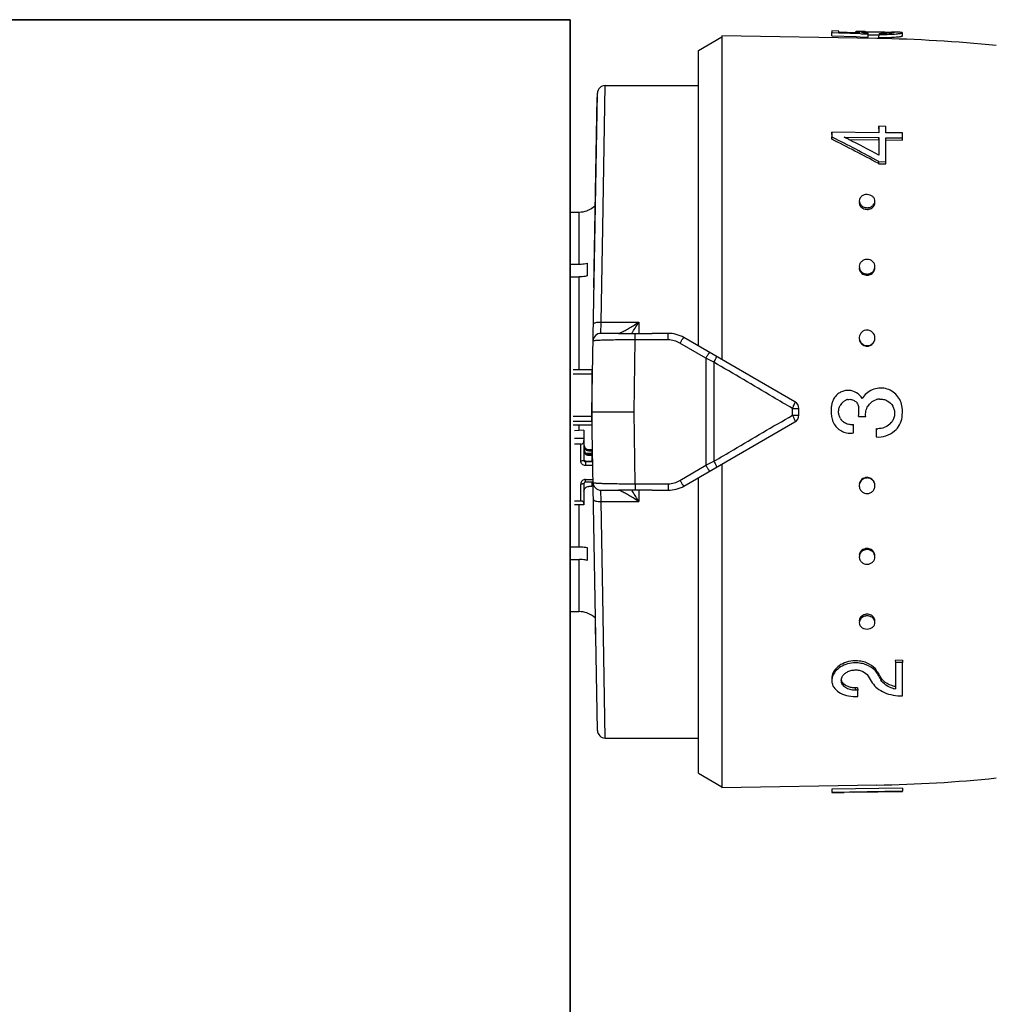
# Model space of a CAD drawing. Header units: millimetres. Extents: x 17747 to 112039, y -74980 to 446921.
# Tile 189 of 256: x 72398 to 72460, y -74019 to -73956. Entities that reach past the tile are written whole.
import ezdxf

# ---------------------------------------------------------------- set-up
doc = ezdxf.new("R2010")
doc.units = ezdxf.units.MM
doc.layers.add('UT_ZAŘÍZENÍ - OT', color=3, linetype='Continuous', lineweight=35)

msp = doc.modelspace()

# ---------------------------------------------------------------- linework, layer by layer
at = {"color": 0, "linetype": 'Continuous'}
for p, q in [((72449.424, -73957.135), (72449.428, -73956.936)), ((72449.428, -73956.831), (72449.428, -73956.936)), ((72449.878, -73956.839), (72449.428, -73956.831)), ((72449.428, -73956.936), (72449.876, -73956.951)), ((72449.876, -73956.951), (72449.944, -73956.954)), ((72449.878, -73956.907), (72449.878, -73956.839)), ((72450.937, -73956.941), (72449.878, -73956.907)), ((72449.944, -73956.954), (72451.235, -73956.999)), ((72450.928, -73956.887), (72450.927, -73956.94)), ((72451.24, -73956.95), (72450.937, -73956.941)), ((72451.091, -73956.946), (72451.091, -73956.931)), ((72451.235, -73956.999), (72451.322, -73957.002)), ((72451.322, -73957.002), (72451.752, -73957.018)), ((72451.528, -73956.945), (72451.529, -73956.881)), ((72451.748, -73957.217), (72451.752, -73957.018)), ((72451.75, -73957.079), (72451.781, -73957.079)), ((72451.752, -73957.018), (72451.752, -73956.965)), ((72452.361, -73956.885), (72452.484, -73956.887)), ((72452.361, -73957.085), (72452.436, -73957.086)), ((72452.434, -73957.246), (72452.437, -73957.047)), ((72452.437, -73956.984), (72452.437, -73957.047)), ((72453.276, -73956.898), (72453.264, -73956.898)), ((72453.275, -73956.958), (72453.275, -73956.912)), ((72453.291, -73956.899), (72453.276, -73956.898)), ((72453.924, -73957.145), (72453.927, -73956.945)), ((72440.924, -73958.076), (72442.424, -73957.21)), ((72442.424, -73957.136), (72442.424, -73977.781)), ((72452.292, -73957.309), (72442.424, -73957.136)), ((72449.424, -73957.135), (72450.973, -73957.189)), ((72450.973, -73957.189), (72451.232, -73957.198)), ((72451.232, -73957.198), (72451.748, -73957.217)), ((72440.924, -73976.915), (72440.924, -73958.076)), ((72434.124, -73981.11), (72434.478, -73960.802)), ((72434.824, -73969.374), (72434.978, -73960.31)), ((72434.978, -73960.31), (72440.924, -73960.31)), ((72434.262, -73973.176), (72434.474, -73961.051)), ((72449.424, -73963.423), (72449.428, -73963.276)), ((72449.428, -73963.276), (72449.428, -73963.588)), ((72452.427, -73963.315), (72449.428, -73963.276)), ((72452.424, -73963.06), (72452.427, -73962.909)), ((72452.427, -73962.909), (72452.427, -73963.315)), ((72452.877, -73962.915), (72452.427, -73962.909)), ((72452.877, -73963.321), (72452.877, -73962.915)), ((72453.927, -73963.334), (72452.877, -73963.321)), ((72453.927, -73963.645), (72453.927, -73963.334)), ((72449.424, -73963.732), (72449.428, -73963.588)), ((72449.428, -73963.588), (72449.483, -73963.616)), ((72450.213, -73963.598), (72452.427, -73963.626)), ((72450.268, -73963.626), (72450.213, -73963.598)), ((72450.506, -73963.746), (72452.424, -73963.771)), ((72452.424, -73963.771), (72452.427, -73963.626)), ((72452.424, -73963.771), (72452.424, -73964.628)), ((72452.427, -73963.626), (72452.427, -73964.745)), ((72452.874, -73963.776), (72453.924, -73963.789)), ((72452.877, -73965.164), (72452.877, -73963.632)), ((72452.877, -73963.632), (72453.927, -73963.645)), ((72453.924, -73963.789), (72453.927, -73963.645)), ((72452.372, -73965.262), (72452.424, -73965.29)), ((72452.424, -73965.29), (72452.427, -73965.159)), ((72452.427, -73965.159), (72452.877, -73965.164)), ((72452.874, -73965.295), (72452.877, -73965.164)), ((72452.424, -73965.29), (72452.874, -73965.295)), ((72432.753, -73968.373), (72433.324, -73968.373)), ((72433.324, -73971.697), (72433.324, -73968.373)), ((72433.824, -73968.274), (72433.824, -73968.287)), ((72434.721, -73975.385), (72434.824, -73969.374)), ((72432.706, -73971.697), (72433.324, -73971.697)), ((72433.824, -73971.636), (72433.824, -73972.45)), ((72432.699, -73972.51), (72433.324, -73972.51)), ((72433.324, -73978.436), (72433.324, -73972.51)), ((72434.702, -73976.11), (72434.721, -73975.385)), ((72434.721, -73975.385), (72437.124, -73975.385)), ((72437.124, -73975.385), (72437.124, -73976.119)), ((72435.86, -73976.11), (72434.702, -73976.11)), ((72436.824, -73981.11), (72436.896, -73976.525)), ((72436.896, -73976.525), (72436.896, -73976.118)), ((72438.994, -73976.525), (72436.896, -73976.525)), ((72438.994, -73976.11), (72437.967, -73976.11)), ((72438.994, -73976.525), (72438.994, -73976.11)), ((72447.074, -73980.466), (72439.994, -73976.378)), ((72441.39, -73977.698), (72439.744, -73976.73)), ((72441.39, -73977.698), (72441.39, -73984.522)), ((72434.124, -73978.436), (72432.924, -73978.436)), ((72434.124, -73978.436), (72434.124, -73981.958)), ((72441.911, -73977.955), (72441.911, -73984.266)), ((72434.124, -73978.72), (72432.924, -73978.72)), ((72446.91, -73981.326), (72446.91, -73980.895)), ((72447.324, -73981.322), (72447.324, -73980.899)), ((72434.124, -73981.416), (72432.924, -73981.416)), ((72434.478, -74001.419), (72434.124, -73981.11)), ((72434.124, -73981.11), (72436.824, -73981.11)), ((72436.896, -73985.695), (72436.824, -73981.11)), ((72451.138, -73981.413), (72451.588, -73981.413)), ((72434.124, -73981.731), (72432.924, -73981.731)), ((72434.124, -73981.958), (72432.924, -73981.958)), ((72433.324, -73982.301), (72433.324, -73981.958)), ((72439.994, -73985.842), (72447.074, -73981.755)), ((72450.818, -73982.454), (72450.818, -73981.919)), ((72452.247, -73982.182), (72452.247, -73982.716)), ((72433.624, -73982.285), (72433.024, -73982.318)), ((72433.624, -73982.816), (72433.024, -73982.816)), ((72433.624, -73982.285), (72433.624, -73984.208)), ((72433.424, -73983.168), (72433.024, -73983.168)), ((72433.424, -73984.247), (72433.424, -73983.168)), ((72434.169, -73983.725), (72434.164, -73983.402)), ((72434.17, -73983.759), (72433.76, -73983.759)), ((72433.924, -73983.514), (72433.924, -73983.612)), ((72433.924, -73983.514), (72434.124, -73983.514)), ((72434.124, -73983.612), (72433.924, -73983.612)), ((72433.924, -73983.807), (72433.924, -73983.904)), ((72433.924, -73983.807), (72434.124, -73983.807)), ((72434.124, -73983.904), (72433.924, -73983.904)), ((72434.122, -73983.728), (72434.169, -73983.725)), ((72434.124, -73983.514), (72434.124, -73983.759)), ((72434.124, -73983.807), (72434.124, -73984.248)), ((72434.124, -73983.954), (72434.173, -73983.954)), ((72433.724, -73984.248), (72433.724, -73984.541)), ((72433.724, -73984.248), (72434.124, -73984.248)), ((72434.179, -73984.306), (72433.724, -73984.306)), ((72434.184, -73984.541), (72433.724, -73984.541)), ((72434.124, -73984.15), (72434.177, -73984.15)), ((72439.744, -73985.491), (72441.39, -73984.522)), ((72442.424, -73984.439), (72442.424, -74005.084)), ((72440.924, -74004.144), (72440.924, -73985.305)), ((72433.424, -73986.797), (72433.424, -73985.718)), ((72433.624, -73985.679), (72433.624, -73987.033)), ((72433.724, -73985.585), (72433.724, -73985.424)), ((72433.724, -73985.424), (72434.199, -73985.424)), ((72433.724, -73985.585), (72434.202, -73985.585)), ((72434.124, -73985.866), (72433.924, -73985.866)), ((72434.124, -73985.585), (72434.124, -73985.866)), ((72436.896, -73985.695), (72438.994, -73985.695)), ((72436.896, -73985.695), (72436.896, -73986.103)), ((72438.994, -73985.695), (72438.994, -73986.11)), ((72434.702, -73986.11), (72435.86, -73986.11)), ((72434.721, -73986.835), (72434.702, -73986.11)), ((72437.124, -73986.102), (72437.124, -73986.835)), ((72437.967, -73986.11), (72438.994, -73986.11)), ((72433.424, -73986.797), (72433.024, -73986.797)), ((72433.624, -73987.033), (72433.024, -73987.033)), ((72433.324, -73989.71), (72433.324, -73987.033)), ((72434.721, -73986.835), (72437.124, -73986.835)), ((72434.824, -73992.846), (72434.721, -73986.835)), ((72432.699, -73989.71), (72433.324, -73989.71)), ((72433.824, -73989.771), (72433.824, -73990.584)), ((72432.706, -73990.523), (72433.324, -73990.523)), ((72433.324, -73993.847), (72433.324, -73990.523)), ((72434.978, -74001.91), (72434.824, -73992.846)), ((72432.753, -73993.847), (72433.324, -73993.847)), ((72433.824, -73993.933), (72433.824, -73993.946)), ((72434.379, -73995.725), (72434.364, -73994.863)), ((72453.924, -73996.951), (72453.474, -73996.956)), ((72453.474, -73996.956), (72453.477, -73997.088)), ((72453.927, -73997.083), (72453.477, -73997.088)), ((72453.477, -73997.088), (72453.477, -73998.776)), ((72453.924, -73996.951), (72453.927, -73997.083)), ((72453.927, -73999.225), (72453.927, -73997.083)), ((72452.302, -73997.64), (72452.305, -73997.778)), ((72452.33, -73997.688), (72452.302, -73997.64)), ((72452.447, -73998.016), (72452.419, -73997.968)), ((72452.557, -73998.063), (72452.56, -73998.204)), ((72451.074, -73998.708), (72450.924, -73998.71)), ((72450.924, -73998.71), (72450.928, -73998.856)), ((72451.078, -73998.854), (72450.928, -73998.856)), ((72451.074, -73998.708), (72451.078, -73998.854)), ((72451.078, -73999.262), (72451.078, -73998.854)), ((72450.928, -73999.264), (72451.078, -73999.262)), ((72434.978, -74001.91), (72440.924, -74001.91)), ((72440.924, -74004.144), (72442.424, -74005.01)), ((72452.292, -74004.912), (72442.424, -74005.084)), ((72453.924, -74005.096), (72449.424, -74005.175)), ((72449.424, -74005.175), (72449.428, -74005.374)), ((72449.424, -74005.185), (72449.428, -74005.385)), ((72453.927, -74005.296), (72449.428, -74005.374)), ((72449.428, -74005.374), (72449.428, -74005.385)), ((72450.778, -74005.366), (72450.215, -74005.376)), ((72450.778, -74005.363), (72453.927, -74005.308)), ((72450.778, -74005.366), (72450.778, -74005.363)), ((72453.924, -74005.096), (72453.927, -74005.296)), ((72453.927, -74005.308), (72453.927, -74005.296))]:
    msp.add_line(p, q, dxfattribs=at)
for centre, radius, start, end in [((72451.203, -73970.091), 13.227, 89.44109, 89.86889), ((72451.103, -73979.887), 23.023, 89.16114, 89.43014), ((72450.818, -73998.988), 42.126, 88.99668, 89.15368), ((72451.678, -73962.159), 5.28, 90.80201, 91.62553), ((72452.114, -73951.599), 5.379, 264.4209, 265.22986), ((72452.2, -73950.557), 6.424, 265.23782, 265.99348), ((72452.611, -73946.956), 10.03, 269.00618, 269.62329), ((72452.654, -73944.505), 12.544, 269.00858, 269.7243), ((72452.736, -73947.215), 9.833, 272.60404, 273.36824), ((72453.075, -73959.463), 2.559, 85.77165, 86.54128), ((72453.131, -73958.694), 1.789, 85.3674, 85.74663), ((72452.659, -73992.633), 35.74, 88.78449, 88.98762), ((72452.809, -73948.469), 8.577, 273.37423, 274.17442), ((72450.721, -74047.295), 90, 84.13647, 89), ((72452.735, -73947.347), 9.899, 272.58441, 273.34327), ((72452.808, -73948.618), 8.626, 273.34927, 274.14414), ((72434.978, -73960.81), 0.5, 89.99995, 178.99727), ((72402.403, -74057.927), 105.279, 61.6647, 63.47201), ((72402.139, -74057.55), 105.191, 61.44046, 63.25103), ((72405.507, -74052.526), 99.533, 63.12099, 63.27442), ((72402.594, -74058.214), 105.923, 61.93543, 63.10673), ((72451.504, -73967.781), 0.33, 178.19656, 179.9988), ((72433.322, -73966.864), 1.509, 270.07058, 289.41996), ((72433.324, -73966.86), 1.5, 289.47122, 313.35083), ((72451.68, -73967.623), 0.582, 256.38385, 269.38767), ((72451.684, -73967.521), 0.577, 256.34526, 269.38585), ((72451.679, -73967.634), 0.572, 269.48444, 276.21503), ((72451.683, -73967.531), 0.567, 269.48461, 276.23097), ((72451.678, -73967.623), 0.583, 276.20438, 282.56154), ((72451.681, -73967.52), 0.578, 276.22081, 282.59954), ((72451.834, -73967.79), 0.34, 350.77007, 358.16143), ((72451.591, -73971.93), 0.417, 180.04404, 188.31485), ((72451.763, -73971.861), 0.415, 357.37319, 359.99637), ((72451.677, -73971.88), 0.519, 269.66461, 277.08605), ((72451.68, -73971.811), 0.515, 269.66483, 277.10359), ((72451.675, -73971.865), 0.533, 277.07982, 284.05154), ((72451.679, -73971.797), 0.529, 277.09797, 284.09301), ((72416.341, -73962.863), 24.264, 327.18528, 328.93017), ((72434.702, -73976.61), 0.5, 90.00005, 179.0027), ((72420.298, -73965.408), 19.559, 326.80865, 327.16862), ((72438.994, -73978.11), 2, 60, 90), ((72438.993, -73978.004), 1.479, 59.48742, 89.9707), ((72451.706, -73976.395), 0.471, 354.81541, 359.98513), ((72451.675, -73976.433), 0.492, 269.85712, 277.68641), ((72451.679, -73976.402), 0.488, 269.85737, 277.70488), ((72451.673, -73976.416), 0.509, 277.6834, 285.011), ((72451.676, -73976.385), 0.505, 277.70254, 285.05443), ((72333.828, -74197.071), 244.324, 63.74449, 63.88063), ((72434.223, -73979.266), 0.0994, 180.01969, 226.40783), ((72434.224, -73979.254), 0.301, 250.55744, 255.99011), ((72450.483, -73980.809), 1.073, 152.15714, 158.3337), ((72450.488, -73980.811), 1.078, 145.97035, 152.15939), ((72450.569, -73980.888), 0.576, 101.60275, 108.74682), ((72452.541, -73981.222), 0.927, 100.78373, 106.92072), ((72452.531, -73981.173), 0.878, 93.89514, 100.73786), ((72434.223, -73980.882), 0.3, 107.64647, 109.44599), ((72446.824, -73980.899), 0.5, 0, 60), ((72451.378, -73981.049), 1.999, 164.80798, 168.16539), ((72450.466, -73980.802), 1.054, 158.33184, 164.78857), ((72450.685, -73981.112), 0.828, 140.87074, 150.30871), ((72450.691, -73981.117), 0.836, 130.17155, 140.86954), ((72450.566, -73980.881), 0.569, 108.74479, 116.15952), ((72448.841, -73981.11), 2.316, 352.48051, 7.18318), ((72452.55, -73981.264), 0.97, 138.95573, 147.53873), ((72452.545, -73981.26), 0.963, 129.98808, 138.92429), ((72451.266, -73981.11), 2.661, 352.61699, 5.79637), ((72446.824, -73981.322), 0.5, 300, 0), ((72450.586, -73981.273), 1.181, 194.6023, 200.52709), ((72450.696, -73981.102), 0.841, 211.88911, 219.07605), ((72450.632, -73981.255), 1.23, 200.54074, 209.44738), ((72450.647, -73981.248), 1.247, 209.4292, 211.63674), ((72450.688, -73981.109), 0.831, 219.0533, 232.02888), ((72450.675, -73981.147), 0.785, 273.22437, 280.43844), ((72452.365, -73981.084), 1.104, 263.8642, 270.12595), ((72452.366, -73981.067), 1.119, 312.77559, 319.01429), ((72452.537, -73981.216), 0.893, 319.04698, 325.88598), ((72452.365, -73981.076), 1.644, 265.8993, 310.20577), ((72433.914, -73983.317), 0.29, 180.04441, 214.05404), ((72333.828, -73765.149), 244.324, 296.11937, 296.25551), ((72451.678, -73985.806), 0.51, 98.02694, 105.33939), ((72451.682, -73985.837), 0.507, 98.04608, 105.38273), ((72451.676, -73985.788), 0.493, 90.20682, 98.03026), ((72451.679, -73985.819), 0.489, 90.20709, 98.04874), ((72433.712, -73985.679), 0.0882, 171.33922, 179.96309), ((72434.702, -73985.61), 0.5, 181, 270), ((72438.993, -73984.217), 1.479, 270.02931, 300.51257), ((72438.994, -73984.11), 2, 270, 300), ((72451.658, -73985.828), 0.481, 185.08469, 187.79003), ((72419.955, -73997.035), 19.968, 32.83509, 33.1877), ((72416.419, -73999.308), 24.171, 31.0665, 32.81806), ((72451.68, -73990.359), 0.537, 97.79544, 104.73665), ((72451.683, -73990.427), 0.533, 97.81357, 104.77792), ((72451.678, -73990.342), 0.52, 90.39229, 97.80224), ((72451.681, -73990.41), 0.516, 90.39253, 97.81976), ((72433.322, -73995.357), 1.509, 70.58004, 89.92942), ((72433.324, -73995.36), 1.5, 46.64917, 70.52878), ((72451.681, -73994.603), 0.588, 97.26681, 103.58577), ((72451.685, -73994.706), 0.584, 97.28322, 103.6235), ((72451.68, -73994.589), 0.574, 90.56165, 97.27806), ((72451.683, -73994.691), 0.569, 90.56184, 97.29397), ((72451.679, -73994.578), 0.563, 89.57233, 90.53635), ((72451.682, -73994.696), 0.574, 77.3795, 90.47236), ((72451.679, -73994.594), 0.579, 77.42334, 89.52385), ((72451.504, -73994.44), 0.33, 180.0012, 181.80344), ((72451.834, -73994.43), 0.34, 1.83857, 9.22993), ((72450.947, -73998.966), 1.981, 90.6662, 95.25488), ((72450.946, -73998.934), 1.949, 86.31776, 90.65223), ((72451.342, -73998.365), 1.129, 37.30427, 43.3274), ((72451.437, -73998.292), 1.009, 30.66525, 37.31087), ((72492.7, -73973.891), 46.929, 210.59685, 210.86768), ((72491.851, -73974.059), 46.046, 210.8741, 211.14789), ((72490.499, -73974.876), 44.466, 211.14786, 211.42912), ((72450.486, -73998.234), 0.458, 173.03308, 181.39547), ((72490.232, -73974.995), 44.808, 210.82705, 211.4577), ((72490.977, -73974.922), 44.921, 210.9365, 211.21663), ((72453.347, -73997.578), 0.927, 211.49104, 218.28511), ((72453.426, -73997.516), 1.027, 218.28539, 224.50117), ((72453.862, -73996.906), 1.908, 254.23814, 258.37107), ((72434.978, -74001.41), 0.5, 181, 270), ((72450.721, -73914.926), 90, 271, 275.86353)]:
    msp.add_arc(centre, radius, start, end, dxfattribs=at)
for centre, major_axis, ratio, start_param, end_param in [((72433.424, -73982.933), (0, -0.235), 0.85043, 0, 1.570796), ((72433.424, -73986.954), (-0.2, 0), 0.785695, 3.141593, 4.712389)]:
    msp.add_ellipse(centre, major_axis=major_axis, ratio=ratio, start_param=start_param, end_param=end_param, dxfattribs=at)
for points, knots in [([(72450.978, -73956.873), (72450.965, -73956.874), (72450.949, -73956.876), (72450.932, -73956.881), (72450.928, -73956.885), (72450.928, -73956.887)], [0, 0, 0, 0, 0.708486, 0.898996, 1, 1, 1, 1]), ([(72450.928, -73956.887), (72450.928, -73956.892), (72450.946, -73956.9), (72450.974, -73956.909), (72451.027, -73956.92), (72451.067, -73956.927), (72451.091, -73956.931)], [0, 0, 0, 0, 0.080473, 0.272652, 0.58028, 1, 1, 1, 1]), ([(72451.077, -73956.866), (72451.067, -73956.866), (72451.034, -73956.868), (72451, -73956.87), (72450.978, -73956.873)], [0, 0, 0, 0, 0.312325, 1, 1, 1, 1]), ([(72451.233, -73956.865), (72451.219, -73956.864), (72451.167, -73956.865), (72451.115, -73956.865), (72451.077, -73956.866)], [0, 0, 0, 0, 0.28218, 1, 1, 1, 1]), ([(72451.091, -73956.931), (72451.102, -73956.932), (72451.151, -73956.94), (72451.201, -73956.946), (72451.24, -73956.95)], [0, 0, 0, 0, 0.219199, 1, 1, 1, 1]), ([(72451.325, -73956.903), (72451.325, -73956.9), (72451.335, -73956.895), (72451.343, -73956.894), (72451.349, -73956.893)], [0, 0, 0, 0, 0.306489, 1, 1, 1, 1]), ([(72451.592, -73956.952), (72451.554, -73956.948), (72451.488, -73956.941), (72451.412, -73956.93), (72451.367, -73956.921), (72451.345, -73956.915), (72451.332, -73956.911), (72451.325, -73956.905), (72451.325, -73956.903)], [0, 0, 0, 0, 0.416564, 0.727805, 0.840468, 0.923103, 0.975235, 1, 1, 1, 1]), ([(72451.349, -73956.893), (72451.353, -73956.892), (72451.376, -73956.889), (72451.399, -73956.887), (72451.418, -73956.886)], [0, 0, 0, 0, 0.191517, 1, 1, 1, 1]), ([(72451.418, -73956.886), (72451.426, -73956.885), (72451.463, -73956.883), (72451.5, -73956.882), (72451.529, -73956.881)], [0, 0, 0, 0, 0.216654, 1, 1, 1, 1]), ([(72451.605, -73956.88), (72451.618, -73956.879), (72451.678, -73956.879), (72451.737, -73956.879), (72451.783, -73956.879)], [0, 0, 0, 0, 0.229978, 1, 1, 1, 1]), ([(72451.781, -73957.079), (72451.825, -73957.079), (72452.018, -73957.079), (72452.212, -73957.082), (72452.361, -73957.085)], [0, 0, 0, 0, 0.228577, 1, 1, 1, 1]), ([(72451.783, -73956.879), (72451.827, -73956.879), (72452.02, -73956.88), (72452.213, -73956.882), (72452.361, -73956.885)], [0, 0, 0, 0, 0.228486, 1, 1, 1, 1]), ([(72452.484, -73956.887), (72452.623, -73956.889), (72452.872, -73956.895), (72453.12, -73956.902), (72453.229, -73956.909)], [0, 0, 0, 0, 0.5608, 1, 1, 1, 1]), ([(72453.186, -73956.967), (72453.143, -73956.97), (72452.93, -73956.984), (72452.716, -73956.987), (72452.545, -73956.986)], [0, 0, 0, 0, 0.202928, 1, 1, 1, 1]), ([(72452.594, -73957.049), (72452.645, -73957.049), (72452.842, -73957.049), (72453.038, -73957.044), (72453.183, -73957.038)], [0, 0, 0, 0, 0.261385, 1, 1, 1, 1]), ([(72453.385, -73956.933), (72453.385, -73956.934), (72453.38, -73956.938), (72453.363, -73956.944), (72453.325, -73956.952), (72453.264, -73956.96), (72453.214, -73956.964), (72453.186, -73956.967)], [0, 0, 0, 0, 0.026104, 0.078509, 0.271488, 0.580502, 1, 1, 1, 1]), ([(72453.275, -73956.912), (72453.29, -73956.913), (72453.316, -73956.915), (72453.35, -73956.92), (72453.371, -73956.924), (72453.382, -73956.928), (72453.384, -73956.931)], [0, 0, 0, 0, 0.402142, 0.703286, 0.901798, 1, 1, 1, 1]), ([(72453.384, -73956.931), (72453.385, -73956.931), (72453.385, -73956.932), (72453.385, -73956.932), (72453.385, -73956.933)], [0, 0, 0, 0, 0.519614, 1, 1, 1, 1]), ([(72453.847, -73956.92), (72453.791, -73956.913), (72453.648, -73956.907), (72453.504, -73956.903), (72453.417, -73956.901)], [0, 0, 0, 0, 0.393124, 1, 1, 1, 1]), ([(72453.433, -73957.023), (72453.503, -73957.018), (72453.601, -73957.009), (72453.722, -73956.995), (72453.793, -73956.985), (72453.849, -73956.975), (72453.89, -73956.965), (72453.914, -73956.958), (72453.927, -73956.949), (72453.927, -73956.945)], [0, 0, 0, 0, 0.415889, 0.585993, 0.728367, 0.841268, 0.923827, 0.975949, 1, 1, 1, 1]), ([(72453.907, -73956.932), (72453.903, -73956.931), (72453.884, -73956.925), (72453.864, -73956.922), (72453.847, -73956.92)], [0, 0, 0, 0, 0.194984, 1, 1, 1, 1]), ([(72453.927, -73956.945), (72453.927, -73956.942), (72453.92, -73956.936), (72453.912, -73956.933), (72453.907, -73956.932)], [0, 0, 0, 0, 0.34526, 1, 1, 1, 1]), ([(72452.434, -73957.246), (72452.499, -73957.247), (72452.748, -73957.249), (72452.997, -73957.245), (72453.181, -73957.236)], [0, 0, 0, 0, 0.261104, 1, 1, 1, 1]), ([(72453.431, -73957.222), (72453.501, -73957.217), (72453.599, -73957.208), (72453.72, -73957.194), (72453.79, -73957.184), (72453.846, -73957.175), (72453.887, -73957.165), (72453.91, -73957.157), (72453.924, -73957.149), (72453.924, -73957.145)], [0, 0, 0, 0, 0.416026, 0.586157, 0.728535, 0.841423, 0.923955, 0.976034, 1, 1, 1, 1]), ([(72451.174, -73967.781), (72451.174, -73967.873), (72451.26, -73968.07), (72451.444, -73968.165), (72451.543, -73968.189)], [0, 0, 0, 0, 0.47302, 1, 1, 1, 1]), ([(72451.178, -73967.659), (72451.176, -73967.707), (72451.195, -73967.806), (72451.248, -73967.891), (72451.282, -73967.929)], [0, 0, 0, 0, 0.488775, 1, 1, 1, 1]), ([(72451.677, -73967.257), (72451.614, -73967.257), (72451.489, -73967.276), (72451.324, -73967.36), (72451.21, -73967.494), (72451.179, -73967.605), (72451.178, -73967.659)], [0, 0, 0, 0, 0.270385, 0.528616, 0.769944, 1, 1, 1, 1]), ([(72452.177, -73967.69), (72452.179, -73967.634), (72452.153, -73967.518), (72452.04, -73967.374), (72451.873, -73967.281), (72451.743, -73967.258), (72451.677, -73967.257)], [0, 0, 0, 0, 0.229393, 0.470966, 0.729703, 1, 1, 1, 1]), ([(72452.073, -73967.936), (72452.104, -73967.902), (72452.155, -73967.825), (72452.176, -73967.734), (72452.177, -73967.69)], [0, 0, 0, 0, 0.509651, 1, 1, 1, 1]), ([(72451.282, -73967.929), (72451.298, -73967.947), (72451.373, -73968.018), (72451.471, -73968.063), (72451.547, -73968.082)], [0, 0, 0, 0, 0.24218, 1, 1, 1, 1]), ([(72451.805, -73968.191), (72451.895, -73968.171), (72452.063, -73968.092), (72452.156, -73967.927), (72452.17, -73967.844)], [0, 0, 0, 0, 0.524629, 1, 1, 1, 1]), ([(72451.808, -73968.084), (72451.834, -73968.078), (72451.932, -73968.049), (72452.023, -73967.992), (72452.073, -73967.936)], [0, 0, 0, 0, 0.260211, 1, 1, 1, 1]), ([(72451.677, -73971.393), (72451.555, -73971.392), (72451.361, -73971.459), (72451.212, -73971.657), (72451.181, -73971.776), (72451.178, -73971.835)], [0, 0, 0, 0, 0.507384, 0.755665, 1, 1, 1, 1]), ([(72452.177, -73971.861), (72452.177, -73971.8), (72452.15, -73971.676), (72452.038, -73971.52), (72451.872, -73971.418), (72451.742, -73971.393), (72451.677, -73971.393)], [0, 0, 0, 0, 0.241806, 0.488407, 0.741812, 1, 1, 1, 1]), ([(72433.324, -73971.697), (72433.366, -73971.697), (72433.534, -73971.692), (72433.702, -73971.667), (72433.824, -73971.636)], [0, 0, 0, 0, 0.252472, 1, 1, 1, 1]), ([(72451.178, -73971.835), (72451.176, -73971.886), (72451.185, -73971.954), (72451.209, -73972.018), (72451.216, -73972.033)], [0, 0, 0, 0, 0.747031, 1, 1, 1, 1]), ([(72451.178, -73971.99), (72451.192, -73972.081), (72451.279, -73972.26), (72451.451, -73972.357), (72451.543, -73972.381)], [0, 0, 0, 0, 0.489899, 1, 1, 1, 1]), ([(72451.216, -73972.033), (72451.246, -73972.1), (72451.338, -73972.222), (72451.475, -73972.29), (72451.547, -73972.309)], [0, 0, 0, 0, 0.492845, 1, 1, 1, 1]), ([(72451.805, -73972.383), (72451.896, -73972.36), (72452.069, -73972.265), (72452.156, -73972.087), (72452.17, -73971.997)], [0, 0, 0, 0, 0.510101, 1, 1, 1, 1]), ([(72451.808, -73972.31), (72451.87, -73972.295), (72451.988, -73972.242), (72452.077, -73972.147), (72452.11, -73972.094)], [0, 0, 0, 0, 0.506643, 1, 1, 1, 1]), ([(72452.11, -73972.094), (72452.12, -73972.078), (72452.155, -73972.011), (72452.174, -73971.936), (72452.177, -73971.88)], [0, 0, 0, 0, 0.253103, 1, 1, 1, 1]), ([(72433.824, -73972.45), (72433.783, -73972.46), (72433.619, -73972.495), (72433.45, -73972.51), (72433.324, -73972.51)], [0, 0, 0, 0, 0.247091, 1, 1, 1, 1]), ([(72434.221, -73975.514), (72434.222, -73975.505), (72434.231, -73975.482), (72434.264, -73975.459), (72434.31, -73975.437), (72434.4, -73975.409), (72434.539, -73975.389), (72434.658, -73975.384), (72434.721, -73975.385)], [0, 0, 0, 0, 0.054454, 0.124226, 0.220024, 0.341181, 0.645763, 1, 1, 1, 1]), ([(72436.003, -73976.046), (72436.086, -73976.006), (72436.263, -73975.913), (72436.64, -73975.697), (72436.929, -73975.515), (72437.124, -73975.385)], [0, 0, 0, 0, 0.213248, 0.460801, 1, 1, 1, 1]), ([(72451.677, -73975.899), (72451.557, -73975.899), (72451.306, -73975.99), (72451.19, -73976.231), (72451.179, -73976.35)], [0, 0, 0, 0, 0.501804, 1, 1, 1, 1]), ([(72452.177, -73976.395), (72452.177, -73976.269), (72452.069, -73976.005), (72451.805, -73975.9), (72451.677, -73975.899)], [0, 0, 0, 0, 0.49811, 1, 1, 1, 1]), ([(72436.896, -73976.525), (72436.72, -73976.524), (72436.375, -73976.524), (72435.874, -73976.527), (72435.414, -73976.533), (72435.063, -73976.54), (72434.816, -73976.548), (72434.66, -73976.554), (72434.525, -73976.56), (72434.413, -73976.567), (72434.325, -73976.575), (72434.262, -73976.582), (72434.224, -73976.59), (72434.207, -73976.595), (72434.202, -73976.6), (72434.202, -73976.602)], [0, 0, 0, 0, 0.195605, 0.383531, 0.55643, 0.707585, 0.773165, 0.831259, 0.881323, 0.92293, 0.955723, 0.979458, 0.994025, 0.997954, 1, 1, 1, 1]), ([(72435.834, -73976.11), (72435.842, -73976.11), (72435.862, -73976.105), (72435.882, -73976.099), (72435.893, -73976.094)], [0, 0, 0, 0, 0.393757, 1, 1, 1, 1]), ([(72435.86, -73976.11), (72435.94, -73976.11), (72436.285, -73976.111), (72436.631, -73976.115), (72436.896, -73976.118)], [0, 0, 0, 0, 0.230893, 1, 1, 1, 1]), ([(72435.893, -73976.094), (72435.896, -73976.093), (72435.906, -73976.089), (72435.917, -73976.085), (72435.924, -73976.082)], [0, 0, 0, 0, 0.235586, 1, 1, 1, 1]), ([(72435.924, -73976.082), (72435.931, -73976.079), (72435.957, -73976.068), (72435.983, -73976.056), (72436.003, -73976.046)], [0, 0, 0, 0, 0.229765, 1, 1, 1, 1]), ([(72436.896, -73976.118), (72437.076, -73976.12), (72437.432, -73976.119), (72437.789, -73976.11), (72437.967, -73976.11)], [0, 0, 0, 0, 0.502804, 1, 1, 1, 1]), ([(72439.744, -73976.73), (72439.764, -73976.71), (72439.796, -73976.662), (72439.829, -73976.588), (72439.868, -73976.525), (72439.907, -73976.474), (72439.938, -73976.432), (72439.962, -73976.401), (72439.978, -73976.385), (72439.99, -73976.376), (72439.994, -73976.378)], [0, 0, 0, 0, 0.198142, 0.388892, 0.560134, 0.707991, 0.828678, 0.918542, 0.975091, 1, 1, 1, 1]), ([(72451.178, -73976.495), (72451.191, -73976.589), (72451.275, -73976.776), (72451.45, -73976.881), (72451.543, -73976.907)], [0, 0, 0, 0, 0.498032, 1, 1, 1, 1]), ([(72451.195, -73976.521), (72451.218, -73976.603), (72451.307, -73976.761), (72451.464, -73976.849), (72451.547, -73976.872)], [0, 0, 0, 0, 0.49918, 1, 1, 1, 1]), ([(72451.805, -73976.908), (72451.887, -73976.885), (72452.044, -73976.799), (72452.134, -73976.643), (72452.156, -73976.561)], [0, 0, 0, 0, 0.50198, 1, 1, 1, 1]), ([(72451.808, -73976.873), (72451.88, -73976.853), (72452.019, -73976.782), (72452.11, -73976.654), (72452.139, -73976.585)], [0, 0, 0, 0, 0.50114, 1, 1, 1, 1]), ([(72441.39, -73977.698), (72441.419, -73977.648), (72441.462, -73977.577), (72441.519, -73977.487), (72441.555, -73977.432), (72441.586, -73977.387), (72441.61, -73977.355), (72441.626, -73977.337), (72441.635, -73977.329), (72441.639, -73977.328), (72441.64, -73977.329)], [0, 0, 0, 0, 0.387648, 0.559336, 0.708365, 0.829964, 0.920373, 0.976704, 0.992026, 1, 1, 1, 1]), ([(72441.911, -73977.955), (72441.937, -73977.908), (72441.973, -73977.839), (72442.016, -73977.752), (72442.041, -73977.697), (72442.06, -73977.652), (72442.072, -73977.617), (72442.078, -73977.595), (72442.077, -73977.581), (72442.074, -73977.579)], [0, 0, 0, 0, 0.389691, 0.560136, 0.707341, 0.827183, 0.916538, 0.973346, 1, 1, 1, 1]), ([(72446.91, -73980.895), (72446.495, -73980.65), (72444.829, -73979.67), (72443.162, -73978.69), (72441.911, -73977.955)], [0, 0, 0, 0, 0.249365, 1, 1, 1, 1]), ([(72453.913, -73980.841), (72453.899, -73980.699), (72453.824, -73980.417), (72453.518, -73979.929), (72452.867, -73979.538), (72452.11, -73979.612), (72451.626, -73979.925), (72451.44, -73980.149), (72451.368, -73980.272)], [0, 0, 0, 0, 0.125806, 0.251598, 0.500158, 0.748611, 0.874302, 1, 1, 1, 1]), ([(72451.368, -73980.272), (72451.28, -73980.12), (72451.024, -73979.857), (72450.585, -73979.728), (72450.233, -73979.76), (72449.982, -73979.851), (72449.761, -73980), (72449.644, -73980.135), (72449.595, -73980.208)], [0, 0, 0, 0, 0.249691, 0.498274, 0.623384, 0.748679, 0.874168, 1, 1, 1, 1]), ([(72450.453, -73980.324), (72450.529, -73980.308), (72450.692, -73980.309), (72450.913, -73980.408), (72451.077, -73980.587), (72451.129, -73980.742), (72451.139, -73980.821)], [0, 0, 0, 0, 0.248903, 0.498305, 0.748695, 1, 1, 1, 1]), ([(72452.471, -73980.297), (72452.555, -73980.292), (72452.725, -73980.304), (72453.042, -73980.42), (72453.297, -73980.669), (72453.419, -73980.986), (72453.446, -73981.241), (72453.399, -73981.493), (72453.323, -73981.647), (72453.276, -73981.717)], [0, 0, 0, 0, 0.124702, 0.249421, 0.497433, 0.62303, 0.748788, 0.874419, 1, 1, 1, 1]), ([(72446.91, -73980.895), (72446.939, -73980.843), (72446.99, -73980.748), (72447.047, -73980.62), (72447.077, -73980.531), (72447.083, -73980.485), (72447.078, -73980.469), (72447.074, -73980.466)], [0, 0, 0, 0, 0.377895, 0.69297, 0.905251, 0.965919, 1, 1, 1, 1]), ([(72446.91, -73980.895), (72446.938, -73980.895), (72446.993, -73980.895), (72447.071, -73980.895), (72447.142, -73980.896), (72447.203, -73980.896), (72447.247, -73980.897), (72447.276, -73980.897), (72447.292, -73980.897), (72447.305, -73980.898), (72447.315, -73980.898), (72447.32, -73980.899), (72447.324, -73980.898), (72447.324, -73980.899)], [0, 0, 0, 0, 0.203374, 0.394866, 0.56769, 0.716771, 0.837685, 0.88646, 0.926896, 0.958626, 0.981467, 0.99529, 1, 1, 1, 1]), ([(72449.422, -73980.639), (72449.405, -73980.716), (72449.359, -73981.025), (72449.384, -73981.344), (72449.443, -73981.571)], [0, 0, 0, 0, 0.250786, 1, 1, 1, 1]), ([(72449.982, -73981.546), (72449.943, -73981.484), (72449.882, -73981.347), (72449.849, -73981.126), (72449.874, -73980.904), (72449.929, -73980.765), (72449.965, -73980.702)], [0, 0, 0, 0, 0.249892, 0.499949, 0.75024, 1, 1, 1, 1]), ([(72451.588, -73981.413), (72451.571, -73981.298), (72451.581, -73981.061), (72451.67, -73980.841), (72451.732, -73980.743)], [0, 0, 0, 0, 0.500135, 1, 1, 1, 1]), ([(72441.911, -73984.266), (72442.329, -73984.02), (72443.995, -73983.041), (72445.662, -73982.06), (72446.91, -73981.326)], [0, 0, 0, 0, 0.250578, 1, 1, 1, 1]), ([(72446.91, -73981.326), (72446.938, -73981.326), (72446.993, -73981.325), (72447.071, -73981.325), (72447.142, -73981.325), (72447.203, -73981.324), (72447.247, -73981.324), (72447.276, -73981.323), (72447.292, -73981.323), (72447.305, -73981.323), (72447.315, -73981.323), (72447.32, -73981.321), (72447.324, -73981.322), (72447.324, -73981.322)], [0, 0, 0, 0, 0.203374, 0.394866, 0.56769, 0.716771, 0.837685, 0.88646, 0.926896, 0.958626, 0.981467, 0.99529, 1, 1, 1, 1]), ([(72446.91, -73981.326), (72446.939, -73981.377), (72446.99, -73981.473), (72447.047, -73981.601), (72447.077, -73981.689), (72447.083, -73981.736), (72447.078, -73981.752), (72447.074, -73981.755)], [0, 0, 0, 0, 0.377895, 0.69297, 0.905251, 0.965919, 1, 1, 1, 1]), ([(72453.426, -73982.332), (72453.556, -73982.222), (72453.774, -73981.951), (72453.883, -73981.621), (72453.905, -73981.452)], [0, 0, 0, 0, 0.49938, 1, 1, 1, 1]), ([(72449.585, -73981.902), (72449.648, -73982.003), (72449.803, -73982.189), (72450.108, -73982.386), (72450.458, -73982.482), (72450.7, -73982.476), (72450.818, -73982.454)], [0, 0, 0, 0, 0.249964, 0.499879, 0.749906, 1, 1, 1, 1]), ([(72450.719, -73981.931), (72450.623, -73981.937), (72450.428, -73981.913), (72450.253, -73981.822), (72450.177, -73981.763)], [0, 0, 0, 0, 0.50069, 1, 1, 1, 1]), ([(72453.126, -73981.889), (72453.025, -73981.983), (72452.785, -73982.135), (72452.506, -73982.188), (72452.368, -73982.188)], [0, 0, 0, 0, 0.500561, 1, 1, 1, 1]), ([(72433.624, -73983.22), (72433.624, -73983.258), (72433.639, -73983.336), (72433.706, -73983.434), (72433.806, -73983.499), (72433.885, -73983.514), (72433.924, -73983.514)], [0, 0, 0, 0, 0.247784, 0.496832, 0.747734, 1, 1, 1, 1]), ([(72433.624, -73983.513), (72433.624, -73983.551), (72433.639, -73983.629), (72433.706, -73983.726), (72433.806, -73983.792), (72433.885, -73983.807), (72433.924, -73983.807)], [0, 0, 0, 0, 0.247784, 0.496832, 0.747734, 1, 1, 1, 1]), ([(72433.924, -73983.904), (72433.885, -73983.904), (72433.806, -73983.889), (72433.706, -73983.824), (72433.639, -73983.726), (72433.624, -73983.649), (72433.624, -73983.61)], [0, 0, 0, 0, 0.252266, 0.503168, 0.752216, 1, 1, 1, 1]), ([(72433.924, -73983.612), (72433.875, -73983.612), (72433.776, -73983.588), (72433.7, -73983.52), (72433.673, -73983.48)], [0, 0, 0, 0, 0.501963, 1, 1, 1, 1]), ([(72433.624, -73984.208), (72433.624, -73984.211), (72433.621, -73984.216), (72433.615, -73984.22), (72433.605, -73984.225), (72433.588, -73984.231), (72433.563, -73984.236), (72433.533, -73984.241), (72433.486, -73984.246), (72433.449, -73984.247), (72433.424, -73984.247)], [0, 0, 0, 0, 0.040706, 0.069574, 0.105554, 0.199505, 0.321626, 0.468167, 0.634164, 1, 1, 1, 1]), ([(72433.724, -73984.541), (72433.685, -73984.541), (72433.606, -73984.526), (72433.506, -73984.461), (72433.439, -73984.363), (72433.424, -73984.285), (72433.424, -73984.247)], [0, 0, 0, 0, 0.252255, 0.503168, 0.752226, 1, 1, 1, 1]), ([(72433.724, -73984.306), (72433.711, -73984.306), (72433.684, -73984.301), (72433.651, -73984.279), (72433.629, -73984.247), (72433.624, -73984.221), (72433.624, -73984.208)], [0, 0, 0, 0, 0.252236, 0.503168, 0.752245, 1, 1, 1, 1]), ([(72433.724, -73984.248), (72433.712, -73984.248), (72433.688, -73984.243), (72433.657, -73984.225), (72433.634, -73984.197), (72433.626, -73984.174), (72433.625, -73984.163)], [0, 0, 0, 0, 0.251925, 0.502849, 0.751924, 1, 1, 1, 1]), ([(72441.39, -73984.522), (72441.419, -73984.572), (72441.462, -73984.644), (72441.519, -73984.733), (72441.555, -73984.789), (72441.586, -73984.833), (72441.61, -73984.865), (72441.626, -73984.884), (72441.635, -73984.891), (72441.639, -73984.892), (72441.64, -73984.892)], [0, 0, 0, 0, 0.387648, 0.559336, 0.708365, 0.829964, 0.920373, 0.976704, 0.992026, 1, 1, 1, 1]), ([(72441.911, -73984.266), (72441.937, -73984.313), (72441.973, -73984.381), (72442.016, -73984.468), (72442.041, -73984.523), (72442.06, -73984.568), (72442.072, -73984.604), (72442.078, -73984.625), (72442.077, -73984.639), (72442.074, -73984.641)], [0, 0, 0, 0, 0.389693, 0.560138, 0.707342, 0.827185, 0.916539, 0.973347, 1, 1, 1, 1]), ([(72451.543, -73985.314), (72451.45, -73985.339), (72451.275, -73985.445), (72451.191, -73985.631), (72451.178, -73985.726)], [0, 0, 0, 0, 0.501968, 1, 1, 1, 1]), ([(72451.547, -73985.348), (72451.464, -73985.371), (72451.307, -73985.46), (72451.218, -73985.617), (72451.195, -73985.7)], [0, 0, 0, 0, 0.50082, 1, 1, 1, 1]), ([(72452.156, -73985.659), (72452.134, -73985.577), (72452.044, -73985.422), (72451.887, -73985.335), (72451.805, -73985.313)], [0, 0, 0, 0, 0.49802, 1, 1, 1, 1]), ([(72452.139, -73985.636), (72452.11, -73985.566), (72452.019, -73985.439), (72451.88, -73985.367), (72451.808, -73985.348)], [0, 0, 0, 0, 0.49886, 1, 1, 1, 1]), ([(72433.724, -73985.424), (72433.685, -73985.424), (72433.606, -73985.439), (72433.506, -73985.505), (72433.439, -73985.602), (72433.424, -73985.68), (72433.424, -73985.718)], [0, 0, 0, 0, 0.252255, 0.503168, 0.752226, 1, 1, 1, 1]), ([(72433.624, -73985.679), (72433.624, -73985.682), (72433.621, -73985.687), (72433.615, -73985.691), (72433.605, -73985.696), (72433.588, -73985.702), (72433.563, -73985.708), (72433.533, -73985.712), (72433.486, -73985.717), (72433.449, -73985.718), (72433.424, -73985.718)], [0, 0, 0, 0, 0.040706, 0.069574, 0.105554, 0.199505, 0.321626, 0.468167, 0.634164, 1, 1, 1, 1]), ([(72433.624, -73986.16), (72433.624, -73986.122), (72433.639, -73986.044), (72433.706, -73985.946), (72433.806, -73985.881), (72433.885, -73985.866), (72433.924, -73985.866)], [0, 0, 0, 0, 0.247784, 0.496832, 0.747734, 1, 1, 1, 1]), ([(72433.724, -73985.585), (72433.711, -73985.585), (72433.687, -73985.589), (72433.656, -73985.608), (72433.634, -73985.634), (72433.626, -73985.656), (72433.625, -73985.666)], [0, 0, 0, 0, 0.26767, 0.525516, 0.768461, 1, 1, 1, 1]), ([(72434.202, -73985.619), (72434.202, -73985.621), (72434.207, -73985.625), (72434.224, -73985.631), (72434.262, -73985.638), (72434.325, -73985.646), (72434.413, -73985.653), (72434.525, -73985.66), (72434.66, -73985.667), (72434.816, -73985.673), (72435.063, -73985.68), (72435.414, -73985.687), (72435.874, -73985.693), (72436.375, -73985.696), (72436.72, -73985.696), (72436.896, -73985.695)], [0, 0, 0, 0, 0.002046, 0.005975, 0.020542, 0.044277, 0.07707, 0.118677, 0.168741, 0.226835, 0.292415, 0.44357, 0.616469, 0.804395, 1, 1, 1, 1]), ([(72439.744, -73985.491), (72439.764, -73985.511), (72439.796, -73985.559), (72439.829, -73985.633), (72439.868, -73985.696), (72439.907, -73985.747), (72439.938, -73985.788), (72439.962, -73985.819), (72439.978, -73985.836), (72439.99, -73985.844), (72439.994, -73985.842)], [0, 0, 0, 0, 0.198108, 0.388908, 0.560156, 0.708001, 0.828682, 0.918545, 0.975091, 1, 1, 1, 1]), ([(72451.182, -73985.893), (72451.19, -73985.951), (72451.228, -73986.066), (72451.341, -73986.208), (72451.498, -73986.299), (72451.618, -73986.321), (72451.677, -73986.321)], [0, 0, 0, 0, 0.249231, 0.498303, 0.748586, 1, 1, 1, 1]), ([(72451.677, -73986.321), (72451.746, -73986.321), (72451.884, -73986.291), (72452.057, -73986.17), (72452.163, -73985.989), (72452.182, -73985.85), (72452.175, -73985.783)], [0, 0, 0, 0, 0.25144, 0.501784, 0.751362, 1, 1, 1, 1]), ([(72435.848, -73986.112), (72435.847, -73986.112), (72435.842, -73986.111), (72435.837, -73986.11), (72435.834, -73986.11)], [0, 0, 0, 0, 0.289793, 1, 1, 1, 1]), ([(72436.003, -73986.174), (72435.973, -73986.16), (72435.922, -73986.137), (72435.87, -73986.117), (72435.848, -73986.112)], [0, 0, 0, 0, 0.595054, 1, 1, 1, 1]), ([(72436.896, -73986.103), (72436.805, -73986.104), (72436.459, -73986.107), (72436.114, -73986.11), (72435.86, -73986.11)], [0, 0, 0, 0, 0.264643, 1, 1, 1, 1]), ([(72437.124, -73986.835), (72436.929, -73986.706), (72436.64, -73986.524), (72436.263, -73986.308), (72436.086, -73986.214), (72436.003, -73986.174)], [0, 0, 0, 0, 0.539199, 0.786752, 1, 1, 1, 1]), ([(72437.967, -73986.11), (72437.789, -73986.11), (72437.432, -73986.102), (72437.076, -73986.101), (72436.896, -73986.103)], [0, 0, 0, 0, 0.497196, 1, 1, 1, 1]), ([(72434.221, -73986.706), (72434.222, -73986.716), (72434.231, -73986.738), (72434.264, -73986.762), (72434.31, -73986.784), (72434.4, -73986.811), (72434.539, -73986.832), (72434.658, -73986.836), (72434.721, -73986.835)], [0, 0, 0, 0, 0.054452, 0.124207, 0.219995, 0.341151, 0.645741, 1, 1, 1, 1]), ([(72433.324, -73989.71), (72433.366, -73989.71), (72433.534, -73989.715), (72433.702, -73989.74), (72433.824, -73989.771)], [0, 0, 0, 0, 0.252472, 1, 1, 1, 1]), ([(72451.216, -73990.187), (72451.209, -73990.203), (72451.185, -73990.266), (72451.176, -73990.335), (72451.178, -73990.385)], [0, 0, 0, 0, 0.252969, 1, 1, 1, 1]), ([(72451.543, -73989.839), (72451.451, -73989.864), (72451.279, -73989.96), (72451.192, -73990.14), (72451.178, -73990.23)], [0, 0, 0, 0, 0.510101, 1, 1, 1, 1]), ([(72451.547, -73989.912), (72451.475, -73989.931), (72451.338, -73989.998), (72451.246, -73990.121), (72451.216, -73990.187)], [0, 0, 0, 0, 0.507155, 1, 1, 1, 1]), ([(72451.677, -73990.828), (72451.744, -73990.827), (72451.877, -73990.801), (72452.046, -73990.694), (72452.156, -73990.531), (72452.18, -73990.403), (72452.177, -73990.341)], [0, 0, 0, 0, 0.258416, 0.511779, 0.758272, 1, 1, 1, 1]), ([(72452.17, -73990.223), (72452.156, -73990.134), (72452.069, -73989.955), (72451.896, -73989.861), (72451.805, -73989.838)], [0, 0, 0, 0, 0.489899, 1, 1, 1, 1]), ([(72452.11, -73990.127), (72452.077, -73990.073), (72451.988, -73989.979), (72451.87, -73989.926), (72451.808, -73989.91)], [0, 0, 0, 0, 0.493357, 1, 1, 1, 1]), ([(72452.177, -73990.341), (72452.174, -73990.285), (72452.155, -73990.209), (72452.12, -73990.143), (72452.11, -73990.127)], [0, 0, 0, 0, 0.746897, 1, 1, 1, 1]), ([(72433.824, -73990.584), (72433.783, -73990.574), (72433.619, -73990.538), (72433.45, -73990.523), (72433.324, -73990.523)], [0, 0, 0, 0, 0.247091, 1, 1, 1, 1]), ([(72451.178, -73990.385), (72451.181, -73990.444), (72451.212, -73990.564), (72451.361, -73990.761), (72451.555, -73990.829), (72451.677, -73990.828)], [0, 0, 0, 0, 0.244335, 0.492616, 1, 1, 1, 1]), ([(72451.543, -73994.031), (72451.444, -73994.055), (72451.26, -73994.151), (72451.174, -73994.348), (72451.174, -73994.44)], [0, 0, 0, 0, 0.52698, 1, 1, 1, 1]), ([(72451.547, -73994.139), (72451.521, -73994.145), (72451.423, -73994.176), (72451.332, -73994.235), (72451.282, -73994.292)], [0, 0, 0, 0, 0.259523, 1, 1, 1, 1]), ([(72452.17, -73994.376), (72452.156, -73994.294), (72452.063, -73994.128), (72451.895, -73994.049), (72451.805, -73994.029)], [0, 0, 0, 0, 0.475371, 1, 1, 1, 1]), ([(72452.073, -73994.284), (72452.057, -73994.266), (72451.981, -73994.196), (72451.883, -73994.153), (72451.808, -73994.136)], [0, 0, 0, 0, 0.241743, 1, 1, 1, 1]), ([(72451.282, -73994.292), (72451.248, -73994.329), (72451.195, -73994.414), (72451.176, -73994.513), (72451.178, -73994.561)], [0, 0, 0, 0, 0.511225, 1, 1, 1, 1]), ([(72451.178, -73994.561), (72451.179, -73994.615), (72451.21, -73994.726), (72451.324, -73994.86), (72451.489, -73994.944), (72451.614, -73994.964), (72451.677, -73994.963)], [0, 0, 0, 0, 0.230056, 0.471384, 0.729615, 1, 1, 1, 1]), ([(72451.677, -73994.963), (72451.743, -73994.962), (72451.873, -73994.939), (72452.04, -73994.846), (72452.153, -73994.703), (72452.179, -73994.586), (72452.177, -73994.53)], [0, 0, 0, 0, 0.270297, 0.529034, 0.770607, 1, 1, 1, 1]), ([(72452.177, -73994.53), (72452.176, -73994.486), (72452.155, -73994.396), (72452.104, -73994.318), (72452.073, -73994.284)], [0, 0, 0, 0, 0.490349, 1, 1, 1, 1]), ([(72450.766, -73996.993), (72450.585, -73997.01), (72450.239, -73997.09), (72449.797, -73997.342), (72449.495, -73997.696), (72449.421, -73997.985), (72449.425, -73998.12)], [0, 0, 0, 0, 0.285569, 0.551478, 0.78834, 1, 1, 1, 1]), ([(72450.928, -73997.117), (72450.759, -73997.119), (72450.429, -73997.165), (72449.985, -73997.353), (72449.641, -73997.639), (72449.498, -73997.889), (72449.461, -73998.016)], [0, 0, 0, 0, 0.276815, 0.541296, 0.783329, 1, 1, 1, 1]), ([(72452.163, -73997.59), (72452.017, -73997.434), (72451.723, -73997.253), (72451.286, -73997.136), (72451.048, -73997.116), (72450.928, -73997.117)], [0, 0, 0, 0, 0.473959, 0.733478, 1, 1, 1, 1]), ([(72452.302, -73997.64), (72452.188, -73997.449), (72451.905, -73997.211), (72451.458, -73997.04), (72451.202, -73996.997), (72451.071, -73996.989)], [0, 0, 0, 0, 0.464053, 0.726092, 1, 1, 1, 1]), ([(72450.081, -73998.014), (72450.113, -73997.95), (72450.206, -73997.827), (72450.4, -73997.689), (72450.638, -73997.596), (72450.9, -73997.558), (72451.165, -73997.579), (72451.476, -73997.674), (72451.677, -73997.828), (72451.754, -73997.957)], [0, 0, 0, 0, 0.110355, 0.232071, 0.363298, 0.500079, 0.636986, 0.768855, 1, 1, 1, 1]), ([(72449.461, -73998.016), (72449.455, -73998.036), (72449.435, -73998.116), (72449.427, -73998.199), (72449.428, -73998.261)], [0, 0, 0, 0, 0.254201, 1, 1, 1, 1]), ([(72449.428, -73998.261), (72449.43, -73998.33), (72449.453, -73998.471), (72449.577, -73998.741), (72449.88, -73999.025), (72450.368, -73999.225), (72450.737, -73999.266), (72450.928, -73999.264)], [0, 0, 0, 0, 0.104904, 0.212347, 0.445391, 0.711352, 1, 1, 1, 1]), ([(72450.928, -73998.856), (72450.813, -73998.858), (72450.591, -73998.832), (72450.298, -73998.708), (72450.087, -73998.507), (72450.03, -73998.329), (72450.028, -73998.246)], [0, 0, 0, 0, 0.288289, 0.554647, 0.788959, 1, 1, 1, 1]), ([(72450.031, -73998.179), (72450.033, -73998.165), (72450.042, -73998.108), (72450.062, -73998.053), (72450.081, -73998.014)], [0, 0, 0, 0, 0.245195, 1, 1, 1, 1]), ([(72450.132, -73998.393), (72450.119, -73998.377), (72450.074, -73998.312), (72450.043, -73998.236), (72450.032, -73998.178)], [0, 0, 0, 0, 0.259352, 1, 1, 1, 1]), ([(72450.924, -73998.71), (72450.844, -73998.711), (72450.686, -73998.698), (72450.404, -73998.622), (72450.215, -73998.5), (72450.132, -73998.393)], [0, 0, 0, 0, 0.273822, 0.536871, 1, 1, 1, 1]), ([(72452.009, -73998.379), (72452.092, -73998.515), (72452.325, -73998.767), (72452.785, -73999.034), (72453.334, -73999.194), (72453.727, -73999.227), (72453.927, -73999.225)], [0, 0, 0, 0, 0.219385, 0.461046, 0.724092, 1, 1, 1, 1]), ([(72453.344, -73998.743), (72453.179, -73998.696), (72452.877, -73998.567), (72452.639, -73998.333), (72452.56, -73998.204)], [0, 0, 0, 0, 0.53047, 1, 1, 1, 1]), ([(72453.474, -73998.63), (72453.396, -73998.614), (72453.113, -73998.538), (72452.844, -73998.389), (72452.693, -73998.236)], [0, 0, 0, 0, 0.269283, 1, 1, 1, 1]), ([(72449.428, -74005.385), (72449.58, -74005.382), (72449.843, -74005.379), (72450.105, -74005.377), (72450.215, -74005.376)], [0, 0, 0, 0, 0.581949, 1, 1, 1, 1])]:
    msp.add_open_spline(points, degree=3, knots=knots, dxfattribs=at)
for points in [[(72451.543, -73972.381), (72451.586, -73972.392), (72451.63, -73972.398), (72451.674, -73972.399)], [(72451.547, -73972.309), (72451.59, -73972.32), (72451.634, -73972.326), (72451.677, -73972.326)], [(72451.179, -73976.35), (72451.174, -73976.407), (72451.18, -73976.466), (72451.195, -73976.521)], [(72452.139, -73976.585), (72452.158, -73976.538), (72452.171, -73976.488), (72452.175, -73976.438)], [(72451.543, -73976.907), (72451.586, -73976.918), (72451.63, -73976.925), (72451.674, -73976.925)], [(72451.547, -73976.872), (72451.59, -73976.884), (72451.634, -73976.89), (72451.677, -73976.89)], [(72451.926, -73980.522), (72452.026, -73980.438), (72452.146, -73980.373), (72452.271, -73980.335)], [(72450.152, -73980.478), (72450.201, -73980.436), (72450.257, -73980.399), (72450.315, -73980.37)], [(72451.805, -73985.313), (72451.762, -73985.301), (72451.718, -73985.296), (72451.674, -73985.296)], [(72451.808, -73985.348), (72451.765, -73985.336), (72451.721, -73985.33), (72451.677, -73985.33)], [(72451.195, -73985.7), (72451.18, -73985.755), (72451.174, -73985.813), (72451.179, -73985.87)], [(72452.175, -73985.783), (72452.171, -73985.732), (72452.158, -73985.682), (72452.139, -73985.636)], [(72451.805, -73989.838), (72451.762, -73989.827), (72451.718, -73989.822), (72451.674, -73989.822)], [(72451.808, -73989.91), (72451.765, -73989.9), (72451.721, -73989.894), (72451.677, -73989.894)]]:
    msp.add_open_spline(points, degree=3, dxfattribs=at)
at = {"layer": 'UT_ZAŘÍZENÍ - OT', "linetype": 'Continuous'}
for p, q in [((72432.753, -73956.11), (71332.753, -73956.11)), ((72432.753, -74456.11), (72432.753, -73956.11))]:
    msp.add_line(p, q, dxfattribs=at)

doc.saveas('drawing.dxf')
